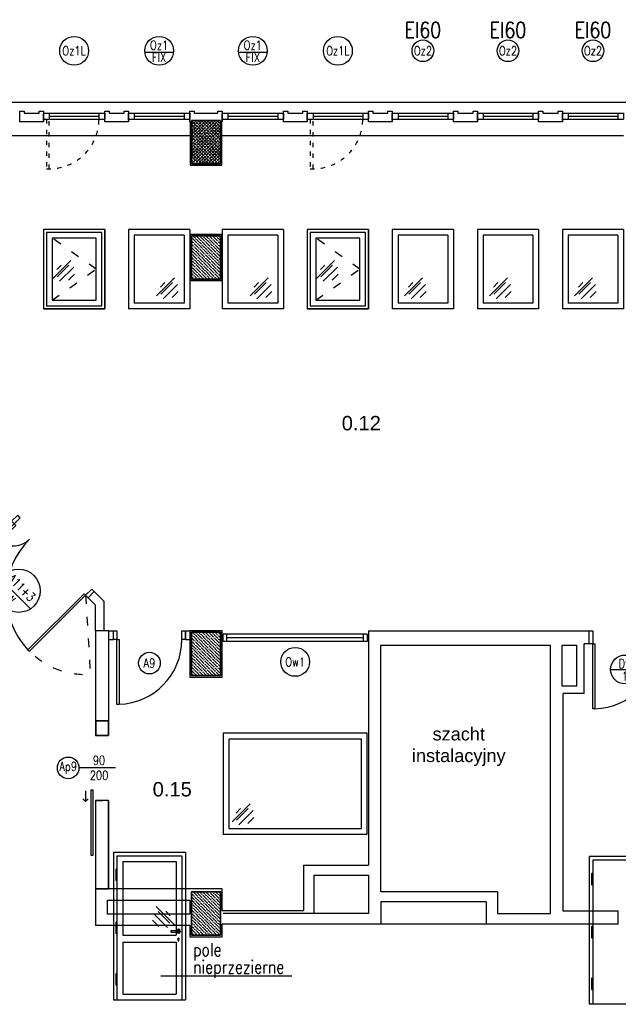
# Model space of a CAD drawing. Header units: millimetres. Extents: x 44889 to 52866, y -11417 to -4315.
# Tile 68 of 74: x 50377 to 50792, y -6599 to -5916. Entities that reach past the tile are written whole.
import ezdxf

# ---------------------------------------------------------------- set-up
doc = ezdxf.new("R2010")
doc.units = ezdxf.units.MM
doc.linetypes.add('Zestawienia drzwi i okien$0$ACAD_ISO03W100', pattern=[30, 12, -18])
doc.layers.get('0').update_dxf_attribs({"color": 9})
doc.layers.add('kreskowanie', color=9, linetype='Continuous', lineweight=18)
doc.layers.add('słupy gr0.7', color=9, linetype='Continuous', lineweight=35)
for name, color, linetype in [('Podkład', 9, 'Continuous'), ('Zestawienia drzwi i okien$0$+ stolarka przekrój', 251, 'Continuous'), ('Zestawienia drzwi i okien$0$^ opisy p.poż.', 251, 'Continuous'), ('Zestawienia drzwi i okien$0$^ opisy stolarki zestawcze', 251, 'Continuous')]:
    doc.layers.add(name, color=color, linetype=linetype)
doc.layers.add('Zestawienia drzwi i okien$0$+ stolarka widok', color=251, linetype='Continuous', plot=False)
doc.layers.add('Zestawienia drzwi i okien$0$^ opis stolarki', color=251, linetype='Continuous', lineweight=25, plot=False)
doc.styles.get("Standard").update_dxf_attribs({"font": 'arial.ttf', "height": 15})
doc.styles.add('Zestawienia drzwi i okien$0$1.100', font='romans.shx', dxfattribs={"width": 0.8, "height": 16})
doc.styles.add('Zestawienia drzwi i okien$0$anka1', font='romans.shx', dxfattribs={"width": 0.8})

# ---------------------------------------------------------------- blocks, each defined once
blk = doc.blocks.new('słup3')
at = {"layer": 'kreskowanie'}
h = blk.add_hatch(dxfattribs=at)
h.set_pattern_fill('ANSI36', color=256, style=0)
h.set_pattern_definition([(45, (-20, -30), (1.6838, 6.17393), [7.9375, -1.5875, 0, -1.5875])])
h.paths.add_polyline_path([(20, 30), (-20, 30), (-20, -30), (20, -30)])
at = {"layer": 'słupy gr0.7'}
blk.add_lwpolyline([(-20, -30), (20, -30), (20, 30), (-20, 30)], close=True, dxfattribs=at)
blk = doc.blocks.new('słup 4')
at = {"layer": 'kreskowanie'}
h = blk.add_hatch(dxfattribs=at)
h.set_pattern_fill('ANSI36', color=256, style=0)
h.set_pattern_definition([(45, (-20, -40), (1.6838, 6.17393), [7.9375, -1.5875, 0, -1.5875])])
h.paths.add_polyline_path([(20, 20), (-20, 20), (-20, -40), (20, -40)])
at = {"layer": 'słupy gr0.7'}
blk.add_lwpolyline([(-20, -40), (20, -40), (20, 20), (-20, 20)], close=True, dxfattribs=at)
blk = doc.blocks.new('*U15380')
for p, q in [((-17.2, -9.5), (8, 15.7)), ((-11.6, 2.8), (-5.4, 9.1)), ((-11.1, -7.2), (5.1, 9)), ((-7.7, -13.4), (11.9, 6.2)), ((4.5, -11.8), (13, -3.3))]:
    blk.add_line(p, q)
blk = doc.blocks.new('*U16097')
at = {"layer": 'Zestawienia drzwi i okien$0$+ stolarka przekrój', "linetype": 'Zestawienia drzwi i okien$0$ACAD_ISO03W100'}
blk.add_line((-70, -5), (-100, -6.2), dxfattribs=at)
at = {"layer": 'Zestawienia drzwi i okien$0$+ stolarka przekrój'}
for points in [[(-75, -5), (-70, -5), (-70, 7), (-75, 7)], [(70, -5), (75, -5), (75, 7), (70, 7)], [(-70, -35), (-67, -35), (-67, -5), (-70, -5)], [(67, -115), (70, -115), (70, -5), (67, -5)]]:
    blk.add_lwpolyline(points, close=True, dxfattribs=at)
at = {"layer": 'Zestawienia drzwi i okien$0$+ stolarka przekrój', "linetype": 'Zestawienia drzwi i okien$0$ACAD_ISO03W100'}
blk.add_lwpolyline([(70, -5), (152.3, -77.9, -0.414477), (-2.9, -87.3, -0.515821)], format="xyb", dxfattribs=at)
blk.add_arc((-71.4, -6.5), 28.6, 185.3728, 275.1624, dxfattribs=at)
at = {"layer": 'Zestawienia drzwi i okien$0$+ stolarka przekrój'}
for centre, radius, start, end in [((-68.6, -6.4), 28.6, 273.2396, 2.8025), ((70, -5), 110, 180, 268.4372)]:
    blk.add_arc(centre, radius, start, end, dxfattribs=at)
at = {"layer": 'Zestawienia drzwi i okien$0$+ stolarka widok'}
for p, q in [((-75, -300), (-75, -505)), ((75, -300), (-75, -300)), ((75, -300), (75, -505)), ((-70, -305), (-70, -505)), ((70, -305), (-70, -305)), ((-62, -313), (-62, -415)), ((-48, -313), (-62, -313)), ((-48, -313), (-48, -415)), ((-40, -305), (-40, -505)), ((62, -313), (-32, -313)), ((-32, -313), (-32, -415)), ((62, -313), (62, -415)), ((70, -305), (70, -505)), ((-71.6, -331.3), (-70, -331.3)), ((-71.6, -331.7), (-70, -331.7)), ((70, -331.3), (71.6, -331.3)), ((70, -331.7), (71.6, -331.7)), ((-71.6, -404.8), (-70, -404.8)), ((-71.6, -405.2), (-70, -405.2)), ((70, -404.8), (71.6, -404.8)), ((70, -405.2), (71.6, -405.2)), ((-48, -415), (-62, -415)), ((-35.9, -422.5), (-35.9, -420.9)), ((-34.9, -422.5), (-34.9, -420.9)), ((62, -415), (-32, -415)), ((-62, -425), (-62, -497)), ((-48, -425), (-62, -425)), ((-48, -425), (-48, -497)), ((62, -425), (-32, -425)), ((-32, -425), (-32, -497)), ((62, -425), (62, -497)), ((-71.6, -476.3), (-70, -476.3)), ((-71.6, -476.7), (-70, -476.7)), ((70, -476.3), (71.6, -476.3)), ((70, -476.7), (71.6, -476.7)), ((75, -505), (-75, -505)), ((-48, -497), (-62, -497)), ((62, -497), (-32, -497))]:
    blk.add_line(p, q, dxfattribs=at)
for points in [[(-70.8, -339.5), (-70.8, -339.5, 0.414214), (-70, -338.7), (-70, -324.3, 0.414214), (-70.8, -323.5), (-70.8, -323.5, 0.414214), (-71.6, -324.3), (-71.6, -338.7, 0.414214)], [(70.8, -339.5), (70.8, -339.5, 0.414214), (71.6, -338.7), (71.6, -324.3, 0.414214), (70.8, -323.5), (70.8, -323.5, 0.414214), (70, -324.3), (70, -338.7, 0.414214)], [(-70.8, -413), (-70.8, -413, 0.414214), (-70, -412.2), (-70, -397.8, 0.414214), (-70.8, -397), (-70.8, -397, 0.414214), (-71.6, -397.8), (-71.6, -412.2, 0.414214)], [(70.8, -413), (70.8, -413, 0.414214), (71.6, -412.2), (71.6, -397.8, 0.414214), (70.8, -397), (70.8, -397, 0.414214), (70, -397.8), (70, -412.2, 0.414214)], [(-70.8, -484.5), (-70.8, -484.5, 0.414214), (-70, -483.7), (-70, -469.3, 0.414214), (-70.8, -468.5), (-70.8, -468.5, 0.414214), (-71.6, -469.3), (-71.6, -483.7, 0.414214)], [(70.8, -484.5), (70.8, -484.5, 0.414214), (71.6, -483.7), (71.6, -469.3, 0.414214), (70.8, -468.5), (70.8, -468.5, 0.414214), (70, -469.3), (70, -483.7, 0.414214)]]:
    blk.add_lwpolyline(points, format="xyb", close=True, dxfattribs=at)
for points in [[(-35.4, -409.1), (-25.4, -409.1)], [(-25.4, -410.9), (-35.4, -410.9)]]:
    blk.add_lwpolyline(points, dxfattribs=at)
for centre, radius, start, end in [((-35.4, -410), 2.5, 19.9502, 340.0498), ((-35.2, -409.5), 2.5, 19.9502, 340.0498), ((-35.4, -410), 0.853, 90, 270), ((-25.4, -410), 0.853, 270, 90), ((-35.4, -420), 1, 300, 240), ((-35.4, -422.5), 0.5, 180, 0)]:
    blk.add_arc(centre, radius, start, end, dxfattribs=at)
at = {"layer": 'Zestawienia drzwi i okien$0$^ opis stolarki', "ltscale": 0.1}
blk.add_line((-29.4, -72.2), (29.4, -72.2), dxfattribs=at)
blk.add_circle((0, -66.3), 30, dxfattribs=at)
at = {"layer": 'Zestawienia drzwi i okien$0$^ opisy stolarki zestawcze'}
for p, q in [((-6.2, -449.8), (35.7, -478.8)), ((222.8, -478.8), (-55.4, -478.8))]:
    blk.add_line(p, q, dxfattribs=at)
at = {"layer": 'Zestawienia drzwi i okien$0$+ stolarka widok'}
blk.add_blockref('*U15380', (-12.4, -391.2), dxfattribs=at)
at = {"layer": 'Zestawienia drzwi i okien$0$+ stolarka widok', "xscale": 0.5, "yscale": 0.5, "zscale": 0.5}
blk.add_blockref('*U15380', (-54.1, -392.4), dxfattribs=at)
at = {"layer": 'Zestawienia drzwi i okien$0$^ opis stolarki', "ltscale": 0.1, "char_height": 12.5, "attachment_point": 5, "line_spacing_factor": 0.8, "style": 'Zestawienia drzwi i okien$0$anka1'}
for s, insert in [('A11+3', (0, -60.3)), ('W', (0, -82.5))]:
    blk.add_mtext(s, dxfattribs=dict(at, insert=insert))
at = {"layer": 'Zestawienia drzwi i okien$0$^ opisy stolarki zestawcze', "insert": (86, -456.9), "char_height": 18, "attachment_point": 4, "line_spacing_factor": 0.8, "style": 'Zestawienia drzwi i okien$0$1.100'}
blk.add_mtext('\\A1;pola\\Pnieprzezierne', dxfattribs=at)
blk = doc.blocks.new('*U15893')
at = {"layer": 'Zestawienia drzwi i okien$0$+ stolarka przekrój'}
for points in [[(-45, -5), (-50, -5), (-50, 7), (-45, 7)], [(50, -5), (45, -5), (45, 7), (50, 7)], [(-42, -95), (-45, -95), (-45, -5), (-42, -5)]]:
    blk.add_lwpolyline(points, close=True, dxfattribs=at)
blk.add_arc((-45, -5), 90, 271.9102, 0, dxfattribs=at)
at = {"layer": 'Zestawienia drzwi i okien$0$+ stolarka widok'}
for p, q in [((-50, -300), (-50, -505)), ((-50, -300), (50, -300)), ((50, -300), (50, -505)), ((-45, -305), (-45, -505)), ((-45, -305), (45, -305)), ((-37, -313), (-37, -415)), ((-37, -313), (37, -313)), ((37, -313), (37, -415)), ((45, -305), (45, -505)), ((45, -305), (45, -505)), ((-46.6, -331.3), (-45, -331.3)), ((-46.6, -331.7), (-45, -331.7)), ((-46.6, -404.8), (-45, -404.8)), ((-46.6, -405.2), (-45, -405.2)), ((-37, -415), (37, -415)), ((39.9, -422.5), (39.9, -420.9)), ((40.9, -422.5), (40.9, -420.9)), ((-37, -425), (-37, -497)), ((-37, -425), (37, -425)), ((37, -425), (37, -497)), ((-46.6, -476.3), (-45, -476.3)), ((-46.6, -476.7), (-45, -476.7)), ((-50, -505), (50, -505)), ((-37, -497), (37, -497))]:
    blk.add_line(p, q, dxfattribs=at)
for points in [[(-45.8, -339.5), (-45.8, -339.5, 0.414214), (-45, -338.7), (-45, -324.3, 0.414214), (-45.8, -323.5), (-45.8, -323.5, 0.414214), (-46.6, -324.3), (-46.6, -338.7, 0.414214)], [(-45.8, -413), (-45.8, -413, 0.414214), (-45, -412.2), (-45, -397.8, 0.414214), (-45.8, -397), (-45.8, -397, 0.414214), (-46.6, -397.8), (-46.6, -412.2, 0.414214)], [(-45.8, -484.5), (-45.8, -484.5, 0.414214), (-45, -483.7), (-45, -469.3, 0.414214), (-45.8, -468.5), (-45.8, -468.5, 0.414214), (-46.6, -469.3), (-46.6, -483.7, 0.414214)]]:
    blk.add_lwpolyline(points, format="xyb", close=True, dxfattribs=at)
for points in [[(40.4, -409.1), (30.4, -409.1)], [(30.4, -410.9), (40.4, -410.9)]]:
    blk.add_lwpolyline(points, dxfattribs=at)
for centre, radius, start, end in [((30.4, -410), 0.853, 90, 270), ((40.2, -409.5), 2.5, 199.9502, 160.0498), ((40.4, -410), 2.5, 199.9502, 160.0498), ((40.4, -410), 0.853, 270, 90), ((40.4, -420), 1, 300, 240), ((40.4, -422.5), 0.5, 180, 0)]:
    blk.add_arc(centre, radius, start, end, dxfattribs=at)
at = {"layer": 'Zestawienia drzwi i okien$0$^ opis stolarki', "ltscale": 0.1}
blk.add_circle((0, -37.8), 15, dxfattribs=at)
at = {"layer": 'Zestawienia drzwi i okien$0$^ opisy stolarki zestawcze'}
blk.add_line((197.4, -472.1), (15.7, -472.1), dxfattribs=at)
at = {"layer": 'Zestawienia drzwi i okien$0$+ stolarka widok', "xscale": -1}
blk.add_blockref('*U15380', (17.4, -391.2), dxfattribs=at)
at = {"layer": 'Zestawienia drzwi i okien$0$^ opis stolarki', "ltscale": 0.1, "insert": (0, -37.8), "char_height": 12.5, "attachment_point": 5, "line_spacing_factor": 0.8, "style": 'Zestawienia drzwi i okien$0$anka1'}
blk.add_mtext('A9', dxfattribs=at)
at = {"layer": 'Zestawienia drzwi i okien$0$^ opisy stolarki zestawcze', "insert": (60.6, -450.2), "char_height": 18, "attachment_point": 4, "line_spacing_factor": 0.8, "style": 'Zestawienia drzwi i okien$0$1.100'}
blk.add_mtext('\\A1;pole\\Pnieprzezierne', dxfattribs=at)
blk = doc.blocks.new('*U15613')
at = {"layer": 'Zestawienia drzwi i okien$0$+ stolarka przekrój'}
for p, q in [((100, 5), (-100, 5)), ((-100, -5), (-100, 5)), ((-95, -5), (-95, 5)), ((95, 0), (-95, 0)), ((95, -5), (95, 5)), ((100, 5), (100, -5)), ((100, -5), (-100, -5))]:
    blk.add_line(p, q, dxfattribs=at)
at = {"layer": 'Zestawienia drzwi i okien$0$+ stolarka widok'}
blk.add_line((100, -382.4), (-100, -382.4), dxfattribs=at)
for points in [[(100, -132.4), (-100, -132.4), (-100, -272.4), (100, -272.4)], [(92, -140.4), (-92, -140.4), (-92, -264.4), (92, -264.4)]]:
    blk.add_lwpolyline(points, close=True, dxfattribs=at)
at = {"layer": 'Zestawienia drzwi i okien$0$^ opis stolarki', "ltscale": 0.1}
blk.add_circle((0, -33.3), 20, dxfattribs=at)
at = {"layer": 'Zestawienia drzwi i okien$0$+ stolarka widok'}
blk.add_blockref('*U15380', (-70.3, -245.8), dxfattribs=at)
at = {"layer": 'Zestawienia drzwi i okien$0$^ opis stolarki', "ltscale": 0.1, "insert": (0, -33.3), "char_height": 12.5, "attachment_point": 5, "line_spacing_factor": 0.8, "style": 'Zestawienia drzwi i okien$0$anka1'}
blk.add_mtext('Ow1', dxfattribs=at)
blk = doc.blocks.new('*U16029')
at = {"layer": 'Zestawienia drzwi i okien$0$+ stolarka przekrój'}
for points in [[(-45, -5), (-50, -5), (-50, 13.2), (-45, 13.2)], [(50, -5), (45, -5), (45, 13.2), (50, 13.2)], [(-42, -95), (-45, -95), (-45, -5), (-42, -5)]]:
    blk.add_lwpolyline(points, close=True, dxfattribs=at)
blk.add_arc((-43.6, -6.3), 88.6, 271.0534, 0.8568, dxfattribs=at)
at = {"layer": 'Zestawienia drzwi i okien$0$+ stolarka widok'}
for p, q in [((-50, -300), (-50, -505)), ((50, -300), (-50, -300)), ((50, -300), (50, -505)), ((-45, -305), (-45, -505)), ((45, -305), (-45, -305)), ((45, -305), (45, -505)), ((-46.6, -331.3), (-45, -331.3)), ((-46.6, -331.7), (-45, -331.7)), ((-46.6, -404.8), (-45, -404.8)), ((-46.6, -405.2), (-45, -405.2)), ((36.9, -422.5), (36.9, -420.9)), ((37.9, -422.5), (37.9, -420.9)), ((-46.6, -476.3), (-45, -476.3)), ((-46.6, -476.7), (-45, -476.7)), ((50, -505), (-50, -505))]:
    blk.add_line(p, q, dxfattribs=at)
for points in [[(-45.8, -339.5), (-45.8, -339.5, 0.414214), (-45, -338.7), (-45, -324.3, 0.414214), (-45.8, -323.5), (-45.8, -323.5, 0.414214), (-46.6, -324.3), (-46.6, -338.7, 0.414214)], [(-45.8, -413), (-45.8, -413, 0.414214), (-45, -412.2), (-45, -397.8, 0.414214), (-45.8, -397), (-45.8, -397, 0.414214), (-46.6, -397.8), (-46.6, -412.2, 0.414214)], [(-45.8, -484.5), (-45.8, -484.5, 0.414214), (-45, -483.7), (-45, -469.3, 0.414214), (-45.8, -468.5), (-45.8, -468.5, 0.414214), (-46.6, -469.3), (-46.6, -483.7, 0.414214)]]:
    blk.add_lwpolyline(points, format="xyb", close=True, dxfattribs=at)
for points in [[(37.4, -409.1), (27.4, -409.1)], [(27.4, -410.9), (37.4, -410.9)]]:
    blk.add_lwpolyline(points, dxfattribs=at)
for centre, radius, start, end in [((27.4, -410), 0.853, 90, 270), ((37.2, -409.5), 2.5, 199.9502, 160.0498), ((37.4, -410), 2.5, 199.9502, 160.0498), ((37.4, -410), 0.853, 270, 90), ((37.4, -420), 1, 300, 240), ((37.4, -422.5), 0.5, 180, 0)]:
    blk.add_arc(centre, radius, start, end, dxfattribs=at)
at = {"layer": 'Zestawienia drzwi i okien$0$^ opis stolarki', "ltscale": 0.1}
blk.add_line((-20.2, -40.4), (19.8, -40.4), dxfattribs=at)
blk.add_circle((-0.2, -40.4), 20, dxfattribs=at)
at = {"layer": 'Zestawienia drzwi i okien$0$^ opis stolarki', "ltscale": 0.1, "char_height": 12.5, "attachment_point": 5, "line_spacing_factor": 0.8, "style": 'Zestawienia drzwi i okien$0$anka1'}
for s, insert in [('D9', (-0.2, -32.3)), ('1', (-0.2, -49.7))]:
    blk.add_mtext(s, dxfattribs=dict(at, insert=insert))
blk = doc.blocks.new('*U15602')
at = {"layer": 'Zestawienia drzwi i okien$0$+ stolarka przekrój'}
for p, q in [((-42.5, 4), (42.5, 4)), ((-42.5, 4), (-42.5, -4)), ((-34.5, 4), (-34.5, -4)), ((-34.5, 0), (34.5, 0)), ((34.5, 4), (34.5, -4)), ((42.5, 4), (42.5, -4)), ((-42.5, -4), (42.5, -4))]:
    blk.add_line(p, q, dxfattribs=at)
at = {"layer": 'Zestawienia drzwi i okien$0$+ stolarka widok'}
for p, q in [((42.5, -157.2), (-42.5, -157.2)), ((-42.5, -157.2), (-42.5, -267.2)), ((42.5, -157.2), (42.5, -267.2)), ((34.5, -165.2), (-34.5, -165.2)), ((-34.5, -165.2), (-34.5, -259.2)), ((34.5, -165.2), (34.5, -259.2)), ((34.5, -259.2), (-34.5, -259.2)), ((42.5, -267.2), (-42.5, -267.2))]:
    blk.add_line(p, q, dxfattribs=at)
at = {"layer": 'Zestawienia drzwi i okien$0$^ opis stolarki'}
blk.add_circle((0, 90.7), 15, dxfattribs=at)
at = {"layer": 'Zestawienia drzwi i okien$0$+ stolarka widok'}
blk.add_blockref('*U15380', (-8.5, -239.9), dxfattribs=at)
at = {"layer": 'Zestawienia drzwi i okien$0$^ opis stolarki', "ltscale": 0.1, "insert": (0, 90.7), "char_height": 12.5, "attachment_point": 5, "style": 'Zestawienia drzwi i okien$0$anka1'}
blk.add_mtext('Oz2', dxfattribs=at)
at = {"layer": 'Zestawienia drzwi i okien$0$^ opisy p.poż.', "ltscale": 0.1, "insert": (0, 119.6), "char_height": 22, "attachment_point": 5, "style": 'Zestawienia drzwi i okien$0$anka1'}
blk.add_mtext('EI60', dxfattribs=at)
blk = doc.blocks.new('*U15588')
at = {"layer": 'Zestawienia drzwi i okien$0$+ stolarka przekrój'}
for p, q in [((-42.5, 4), (42.5, 4)), ((-42.5, 4), (-42.5, -4)), ((-34.5, 4), (-34.5, -4)), ((-34.5, 0), (34.5, 0)), ((34.5, 4), (34.5, -4)), ((42.5, 4), (42.5, -4)), ((-42.5, -4), (42.5, -4))]:
    blk.add_line(p, q, dxfattribs=at)
at = {"layer": 'Zestawienia drzwi i okien$0$+ stolarka widok'}
for p, q in [((42.5, -157.2), (-42.5, -157.2)), ((-42.5, -157.2), (-42.5, -267.2)), ((42.5, -157.2), (42.5, -267.2)), ((34.5, -165.2), (-34.5, -165.2)), ((-34.5, -165.2), (-34.5, -259.2)), ((34.5, -165.2), (34.5, -259.2)), ((34.5, -259.2), (-34.5, -259.2)), ((42.5, -267.2), (-42.5, -267.2))]:
    blk.add_line(p, q, dxfattribs=at)
at = {"layer": 'Zestawienia drzwi i okien$0$^ opis stolarki'}
blk.add_line((-19.9, 88.9), (19.9, 88.9), dxfattribs=at)
blk.add_circle((0, 90.7), 20, dxfattribs=at)
at = {"layer": 'Zestawienia drzwi i okien$0$+ stolarka widok'}
blk.add_blockref('*U15380', (13.4, -239.9), dxfattribs=at)
at = {"layer": 'Zestawienia drzwi i okien$0$^ opis stolarki', "ltscale": 0.1, "char_height": 12.5, "attachment_point": 5, "style": 'Zestawienia drzwi i okien$0$anka1'}
for s, insert in [('Oz1', (0, 98.5)), ('FIX', (0, 81.6))]:
    blk.add_mtext(s, dxfattribs=dict(at, insert=insert))
blk = doc.blocks.new('*U15578')
at = {"layer": 'Zestawienia drzwi i okien$0$+ stolarka przekrój'}
for p, q in [((-42.5, 4), (42.5, 4)), ((-42.5, 4), (-42.5, -4)), ((-34.5, 4), (-34.5, -4)), ((-34.5, 0), (34.5, 0)), ((34.5, 4), (34.5, -4)), ((42.5, 4), (42.5, -4)), ((-42.5, -4), (42.5, -4)), ((-38.5, -73), (-34.5, -73))]:
    blk.add_line(p, q, dxfattribs=at)
at = {"layer": 'Zestawienia drzwi i okien$0$+ stolarka przekrój', "linetype": 'Zestawienia drzwi i okien$0$ACAD_ISO03W100', "ltscale": 0.5}
for p, q in [((-38.5, -4), (-38.5, -73)), ((-34.5, -73), (-34.5, -4))]:
    blk.add_line(p, q, dxfattribs=at)
blk.add_arc((-34.5, -4), 69, 266.6766, 0, dxfattribs=at)
at = {"layer": 'Zestawienia drzwi i okien$0$+ stolarka widok'}
for p, q in [((42.5, -157.2), (-42.5, -157.2)), ((-42.5, -157.2), (-42.5, -267.2)), ((42.5, -157.2), (42.5, -267.2)), ((42.5, -267.2), (-42.5, -267.2))]:
    blk.add_line(p, q, dxfattribs=at)
at = {"layer": 'Zestawienia drzwi i okien$0$+ stolarka widok', "linetype": 'Zestawienia drzwi i okien$0$ACAD_ISO03W100'}
for p, q in [((30.5, -212.2), (-30.5, -169.2)), ((-30.5, -255.2), (30.5, -212.2))]:
    blk.add_line(p, q, dxfattribs=at)
at = {"layer": 'Zestawienia drzwi i okien$0$+ stolarka widok'}
for points in [[(42.5, -157.2), (-42.5, -157.2), (-42.5, -267.2), (42.5, -267.2)], [(38.5, -161.2), (-38.5, -161.2), (-38.5, -263.2), (38.5, -263.2)], [(30.5, -169.2), (-30.5, -169.2), (-30.5, -255.2), (30.5, -255.2)]]:
    blk.add_lwpolyline(points, close=True, dxfattribs=at)
at = {"layer": 'Zestawienia drzwi i okien$0$^ opis stolarki'}
blk.add_circle((0, 90.7), 20, dxfattribs=at)
at = {"layer": 'Zestawienia drzwi i okien$0$+ stolarka widok'}
blk.add_blockref('*U15380', (-12.5, -215.7), dxfattribs=at)
at = {"layer": 'Zestawienia drzwi i okien$0$^ opis stolarki', "ltscale": 0.1, "insert": (0, 90.7), "char_height": 12.5, "attachment_point": 5, "style": 'Zestawienia drzwi i okien$0$anka1'}
blk.add_mtext('Oz1L', dxfattribs=at)

msp = doc.modelspace()

# ---------------------------------------------------------------- hatches: boundary and pattern name
at = {"layer": 'Podkład'}
h = msp.add_hatch(dxfattribs=at)
h.set_pattern_fill('ANSI36', color=256, scale=0.5, style=0)
h.set_pattern_definition([(45, (50496.0162, -6016.1265), (0.8419, 3.08696), [3.96875, -0.79375, 0, -0.79375])])
h.paths.add_polyline_path([(50496.02, -5986.13), (50496.02, -6016.13), (50516.02, -6016.13), (50516.02, -5986.13)])

# ---------------------------------------------------------------- linework, layer by layer
for p, q in [((50843.52, -5973.63), (48908.52, -5973.63)), ((50376.77, -5987.13), (50376.77, -5979.63)), ((50376.77, -5979.63), (50379.77, -5979.63)), ((50376.77, -5986.13), (50376.77, -5981.13)), ((50379.77, -5979.63), (50379.77, -5981.13)), ((50379.77, -5981.13), (50390.27, -5981.13)), ((50390.27, -5981.13), (50390.27, -5979.63)), ((50390.27, -5979.63), (50393.27, -5979.63)), ((50393.27, -5979.63), (50393.27, -5987.13)), ((50393.27, -5986.13), (50393.27, -5981.13)), ((50435.77, -5987.13), (50435.77, -5979.63)), ((50435.77, -5979.63), (50438.77, -5979.63)), ((50435.77, -5986.13), (50435.77, -5981.13)), ((50438.77, -5979.63), (50438.77, -5981.13)), ((50438.77, -5981.13), (50449.27, -5981.13)), ((50449.27, -5981.13), (50449.27, -5979.63)), ((50449.27, -5979.63), (50452.27, -5979.63)), ((50452.27, -5979.63), (50452.27, -5987.13)), ((50452.27, -5986.13), (50452.27, -5981.13)), ((50494.77, -5987.13), (50494.77, -5979.63)), ((50494.77, -5979.63), (50497.77, -5979.63)), ((50494.77, -5986.13), (50494.77, -5981.13)), ((50497.77, -5979.63), (50497.77, -5981.13)), ((50497.77, -5981.13), (50514.27, -5981.13)), ((50514.27, -5981.13), (50514.27, -5979.63)), ((50514.27, -5979.63), (50517.27, -5979.63)), ((50517.27, -5979.63), (50517.27, -5987.13)), ((50517.27, -5986.13), (50517.27, -5981.13)), ((50559.77, -5987.13), (50559.77, -5979.63)), ((50559.77, -5979.63), (50562.77, -5979.63)), ((50559.77, -5986.13), (50559.77, -5981.13)), ((50562.77, -5979.63), (50562.77, -5981.13)), ((50562.77, -5981.13), (50573.27, -5981.13)), ((50573.27, -5981.13), (50573.27, -5979.63)), ((50573.27, -5979.63), (50576.27, -5979.63)), ((50576.27, -5979.63), (50576.27, -5987.13)), ((50576.27, -5986.13), (50576.27, -5981.13)), ((50618.77, -5987.13), (50618.77, -5979.63)), ((50618.77, -5979.63), (50621.77, -5979.63)), ((50618.77, -5986.13), (50618.77, -5981.13)), ((50621.77, -5979.63), (50621.77, -5981.13)), ((50621.77, -5981.13), (50632.27, -5981.13)), ((50632.27, -5981.13), (50632.27, -5979.63)), ((50632.27, -5979.63), (50635.27, -5979.63)), ((50635.27, -5979.63), (50635.27, -5987.13)), ((50635.27, -5986.13), (50635.27, -5981.13)), ((50677.77, -5987.13), (50677.77, -5979.63)), ((50677.77, -5979.63), (50680.77, -5979.63)), ((50677.77, -5986.13), (50677.77, -5981.13)), ((50680.77, -5979.63), (50680.77, -5981.13)), ((50680.77, -5981.13), (50691.27, -5981.13)), ((50691.27, -5981.13), (50691.27, -5979.63)), ((50691.27, -5979.63), (50694.27, -5979.63)), ((50694.27, -5979.63), (50694.27, -5987.13)), ((50694.27, -5986.13), (50694.27, -5981.13)), ((50736.77, -5987.13), (50736.77, -5979.63)), ((50736.77, -5979.63), (50739.77, -5979.63)), ((50736.77, -5986.13), (50736.77, -5981.13)), ((50739.77, -5979.63), (50739.77, -5981.13)), ((50739.77, -5981.13), (50750.27, -5981.13)), ((50750.27, -5981.13), (50750.27, -5979.63)), ((50750.27, -5979.63), (50753.27, -5979.63)), ((50753.27, -5979.63), (50753.27, -5987.13)), ((50753.27, -5986.13), (50753.27, -5981.13)), ((50393.27, -5987.13), (50376.77, -5987.13)), ((50393.27, -5987.13), (50393.27, -5987.13)), ((50452.27, -5987.13), (50435.77, -5987.13)), ((50452.27, -5987.13), (50452.27, -5987.13)), ((50496.02, -5987.13), (50494.77, -5987.13)), ((50495.02, -5987.13), (50495.02, -6017.13)), ((50517.27, -5987.13), (50516.02, -5987.13)), ((50517.02, -6017.13), (50517.02, -5987.13)), ((50576.27, -5987.13), (50559.77, -5987.13)), ((50576.27, -5987.13), (50576.27, -5987.13)), ((50635.27, -5987.13), (50618.77, -5987.13)), ((50635.27, -5987.13), (50635.27, -5987.13)), ((50694.27, -5987.13), (50677.77, -5987.13)), ((50694.27, -5987.13), (50694.27, -5987.13)), ((50753.27, -5987.13), (50736.77, -5987.13)), ((50753.27, -5987.13), (50753.27, -5987.13)), ((50330.33, -5996.61), (50495.02, -5996.61)), ((50517.02, -5996.61), (50795.77, -5996.61)), ((50495.02, -6017.13), (50517.02, -6017.13)), ((50517.02, -6065.13), (50495.02, -6065.13)), ((50495.02, -6065.13), (50495.02, -6097.13)), ((50517.02, -6097.13), (50517.02, -6065.13)), ((50495.02, -6097.13), (50517.02, -6097.13)), ((50424.23, -6317.19), (50428.47, -6312.95)), ((50424.23, -6317.19), (50429.33, -6322.29)), ((50428.47, -6312.95), (50435.33, -6319.8)), ((50429.33, -6340.11), (50429.33, -6322.29)), ((50435.33, -6340.11), (50435.33, -6319.8)), ((50429.33, -6340.11), (50429.33, -6402.63)), ((50438.27, -6340.11), (50429.33, -6340.11)), ((50438.27, -6340.11), (50441.77, -6340.11)), ((50438.27, -6340.11), (50438.27, -6402.63)), ((50438.27, -6340.11), (50438.27, -6402.63)), ((50441.77, -6346.13), (50441.77, -6340.11)), ((50491.77, -6340.11), (50494.77, -6340.11)), ((50491.77, -6346.13), (50491.77, -6340.11)), ((50517.27, -6340.11), (50494.77, -6340.11)), ((50494.77, -6340.11), (50494.77, -6372.38)), ((50516.02, -6341.13), (50516.02, -6347.13)), ((50517.27, -6372.38), (50517.27, -6340.11)), ((50618.77, -6340.11), (50771.83, -6340.11)), ((50618.77, -6340.11), (50618.77, -6502.61)), ((50771.83, -6349.11), (50771.83, -6340.11)), ((50438.27, -6346.13), (50441.77, -6346.13)), ((50491.77, -6346.13), (50494.77, -6346.13)), ((50627.27, -6350.13), (50745.02, -6350.13)), ((50627.27, -6521.13), (50627.27, -6350.13)), ((50745.02, -6536.13), (50745.02, -6350.13)), ((50753.02, -6378.63), (50753.02, -6350.13)), ((50753.02, -6350.13), (50763.33, -6350.13)), ((50763.33, -6378.63), (50763.33, -6350.13)), ((50768.33, -6383.63), (50768.33, -6349.11)), ((50771.83, -6349.11), (50768.33, -6349.11)), ((50494.77, -6372.38), (50517.27, -6372.38)), ((50763.33, -6378.63), (50753.02, -6378.63)), ((50753.83, -6534.61), (50753.83, -6383.63)), ((50768.33, -6383.63), (50753.83, -6383.63)), ((50429.33, -6402.63), (50429.33, -6412.72)), ((50429.33, -6402.63), (50438.27, -6402.63)), ((50438.27, -6402.63), (50438.27, -6412.72)), ((50438.27, -6412.72), (50429.33, -6412.72)), ((50429.33, -6412.72), (50429.33, -6412.72)), ((50429.33, -6412.72), (50434.33, -6412.72)), ((50434.33, -6412.72), (50429.33, -6412.72)), ((50429.33, -6412.72), (50434.33, -6412.72)), ((50434.33, -6412.72), (50429.33, -6412.72)), ((50429.33, -6412.72), (50429.33, -6412.72)), ((50434.33, -6412.72), (50434.33, -6412.72)), ((50429.33, -6457.72), (50429.33, -6519.11)), ((50438.27, -6457.72), (50429.33, -6457.72)), ((50429.33, -6457.72), (50429.33, -6457.72)), ((50429.33, -6457.72), (50434.33, -6457.72)), ((50434.33, -6457.72), (50429.33, -6457.72)), ((50429.33, -6457.72), (50434.33, -6457.72)), ((50434.33, -6457.72), (50429.33, -6457.72)), ((50429.33, -6457.72), (50429.33, -6457.72)), ((50434.33, -6457.72), (50434.33, -6457.72)), ((50434.33, -6457.72), (50434.33, -6457.72)), ((50434.33, -6457.72), (50434.33, -6457.72)), ((50438.27, -6457.72), (50438.27, -6519.11)), ((50573.77, -6502.61), (50573.77, -6534.11)), ((50573.77, -6502.61), (50618.77, -6502.61)), ((50580.77, -6509.61), (50580.77, -6536.13)), ((50580.77, -6509.61), (50618.77, -6509.61)), ((50618.77, -6509.61), (50618.77, -6536.13)), ((50429.33, -6519.11), (50429.33, -6544.61)), ((50517.27, -6519.11), (50429.33, -6519.11)), ((50517.27, -6534.11), (50517.27, -6519.11)), ((50708.27, -6521.13), (50627.27, -6521.13)), ((50708.27, -6521.13), (50708.27, -6536.13)), ((50437.52, -6527.11), (50437.52, -6536.61)), ((50494.77, -6527.11), (50437.52, -6527.11)), ((50494.77, -6527.11), (50494.77, -6536.61)), ((50700.33, -6528.11), (50627.33, -6528.11)), ((50627.33, -6528.11), (50627.33, -6543.63)), ((50700.33, -6528.11), (50700.33, -6543.61)), ((50496.02, -6542.13), (50496.02, -6536.13)), ((50517.27, -6534.11), (50573.77, -6534.11)), ((50618.77, -6536.13), (50580.77, -6536.13)), ((50708.27, -6536.13), (50745.02, -6536.13)), ((50792.08, -6534.61), (50753.83, -6534.61)), ((50792.08, -6543.63), (50792.08, -6534.61)), ((50494.77, -6536.61), (50437.52, -6536.61)), ((50494.77, -6544.61), (50429.33, -6544.61)), ((50494.77, -6544.61), (50494.77, -6552.38)), ((50627.33, -6543.63), (50517.27, -6543.63)), ((50517.27, -6552.38), (50517.27, -6543.63)), ((50700.33, -6543.61), (50627.33, -6543.63)), ((50792.08, -6543.63), (50700.33, -6543.61)), ((50494.77, -6552.38), (50517.27, -6552.38))]:
    msp.add_line(p, q, dxfattribs=at)
at = {"layer": 'Podkład', "ltscale": 0.1}
msp.add_line((50443.24, -6435.22), (50417.91, -6435.22), dxfattribs=at)
at = {"layer": 'Podkład'}
for points in [[(50516.02, -5986.13), (50496.02, -5986.13), (50496.02, -6016.13), (50516.02, -6016.13), (50516.02, -5986.13)], [(50422.41, -6451.13), (50422.41, -6458.63), (50420.64, -6456.77)], [(50422.41, -6451.13), (50422.41, -6458.63), (50424.18, -6456.77)]]:
    msp.add_lwpolyline(points, dxfattribs=at)
for points in [[(50429.52, -6412.72), (50438.27, -6412.72), (50438.27, -6402.63), (50429.52, -6402.63)], [(50426.23, -6495.77), (50427.73, -6495.77), (50427.73, -6450.77), (50426.23, -6450.77)], [(50429.33, -6519.11), (50438.27, -6519.11), (50438.27, -6457.72), (50429.33, -6457.72)]]:
    msp.add_lwpolyline(points, close=True, dxfattribs=at)
msp.add_circle((50410.41, -6435.22), 7.5, dxfattribs=at)

# ---------------------------------------------------------------- block references
at = {"layer": 'Podkład', "yscale": 0.5, "zscale": 0.5}
for name, p, xscale in [('*U15602', (50656.52, -5983.13), 0.5), ('*U15602', (50715.52, -5983.13), 0.5), ('*U15602', (50774.52, -5983.13), 0.5), ('*U15578', (50414.52, -5983.13), 0.5), ('*U15588', (50473.52, -5983.13), 0.5), ('*U15588', (50538.52, -5983.13), 0.5), ('*U15578', (50597.52, -5983.13), 0.5), ('słup 4', (50506.02, -5996.13), -0.5), ('*U15893', (50466.77, -6343.63), 0.5), ('słup3', (50506.02, -6356.13), -0.5), ('*U15613', (50567.9, -6345.03), 0.5), ('*U16029', (50796.83, -6346.7), 0.5), ('słup3', (50506.02, -6536.13), -0.5)]:
    msp.add_blockref(name, p, dxfattribs=dict(at, xscale=xscale))
for name, p, xscale, rotation in [('słup 4', (50506.02, -6086.13), -0.5, 180), ('słup 4', (50506.02, -6086.13), -0.5, 180), ('*U16097', (50399.48, -6288.91), 0.5, 315)]:
    msp.add_blockref(name, p, dxfattribs=dict(at, xscale=xscale, rotation=rotation))

# ---------------------------------------------------------------- texts
at = {"layer": 'Podkład', "attachment_point": 5}
for s, insert, char_height in [('0.12', (50613.77, -6196.13), 10), ('szacht\\Pinstalacyjny', (50681.39, -6420.53), 9), ('0.15', (50482.59, -6450.09), 10)]:
    msp.add_mtext(s, dxfattribs=dict(at, insert=insert, char_height=char_height))
at = {"layer": 'Podkład', "ltscale": 0.1, "char_height": 6.25, "attachment_point": 5, "style": 'Zestawienia drzwi i okien$0$anka1'}
for s, insert in [('90\\P200', (50431.83, -6435.22)), ('Ap9', (50410.41, -6435.22))]:
    msp.add_mtext(s, dxfattribs=dict(at, insert=insert))

doc.saveas('drawing.dxf')
